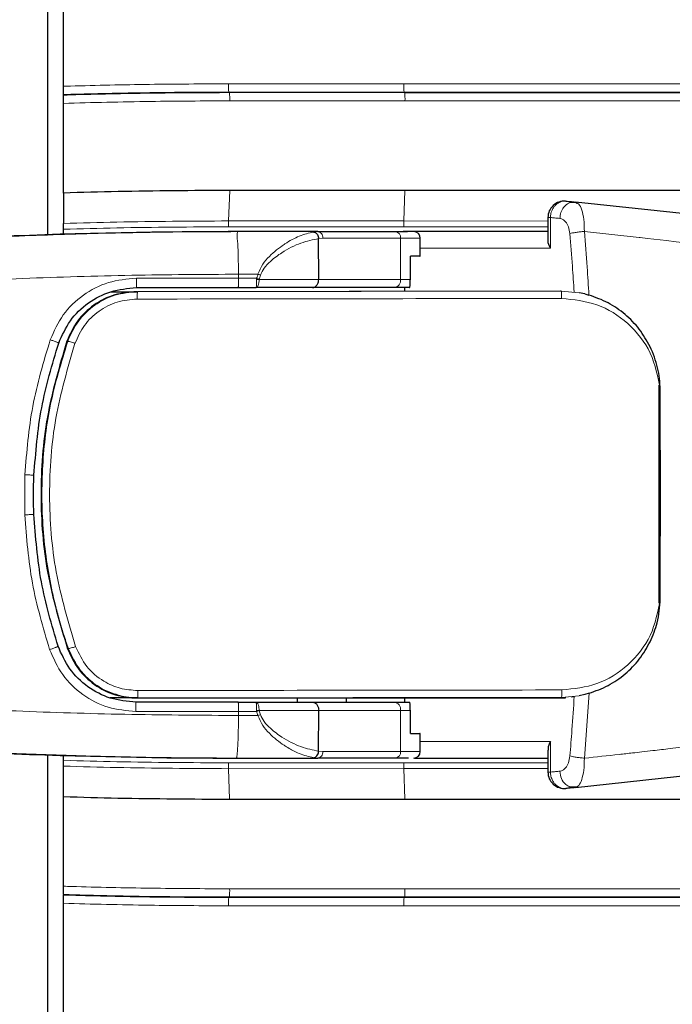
# Model space of a CAD drawing. Header units: millimetres. Extents: x 0 to 4205, y 0 to 2970.
# Tile 57 of 87: x 2074 to 2114, y 1866 to 1926. Entities that reach past the tile are written whole.
import ezdxf

# ---------------------------------------------------------------- set-up
doc = ezdxf.new("R2010")
doc.units = ezdxf.units.MM
doc.header["$LTSCALE"] = 5
doc.styles.add('SLDTEXTSTYLE0', font='TXT', dxfattribs={"width": 0.605})
doc.dimstyles.new('SLDDIMSTYLE0', dxfattribs={"dimtxt": 12.841593, "dimasz": 16.5, "dimexe": 0, "dimexo": 0.0625, "dimgap": 3.210398, "dimtad": 1, "dimdec": 0, "dimrnd": 1e-09, "dimzin": 12, "dimdsep": 46, "dimtxsty": 'SLDTEXTSTYLE0', "dimsah": 1, "dimcen": 0.09, "dimadec": 0, "dimazin": 3, "dimtfac": 1, "dimtdec": 1, "dimtofl": 0, "dimtmove": 0, "dimatfit": 3, "dimfxl": 0, "dimfrac": 2, "dimtolj": 1, "dimtzin": 12, "dimarcsym": 0})

# ---------------------------------------------------------------- blocks, each defined once
blk = doc.blocks.new('_D_7')
at = {"color": 7, "linetype": 'Continuous', "lineweight": 0}
for p, q in [((2163.821, 2742.16), (2159.412, 2742.16)), ((2159.412, 2742.16), (2159.412, 2722.438)), ((2198.119, 2742.16), (2202.529, 2742.16)), ((2202.529, 2742.16), (2202.529, 2722.438)), ((1950.031, 2550.636), (1950.031, 2724.499)), ((2399.561, 1699.776), (2399.561, 2724.499)), ((2159.412, 2722.438), (2163.821, 2722.438)), ((2202.529, 2722.438), (2198.119, 2722.438)), ((1950.031, 2719.499), (2399.561, 2719.499))]:
    blk.add_line(p, q, dxfattribs=at)
at = {"color": 7, "linetype": 'Continuous', "lineweight": 18}
for points in [[(1950.031, 2719.499), (1966.531, 2716.999), (1966.531, 2721.999)], [(2399.561, 2719.499), (2383.061, 2721.999), (2383.061, 2716.999)]]:
    blk.add_solid(points, dxfattribs=at)
at = {"color": 7, "linetype": 'Continuous', "lineweight": 18, "char_height": 13.2292, "attachment_point": 1, "style": 'SLDTEXTSTYLE0'}
for s, insert in [('450', (2166.271, 2762.153)), ('17,7', (2163.821, 2739.492))]:
    blk.add_mtext(s, dxfattribs=dict(at, insert=insert))

msp = doc.modelspace()

# ---------------------------------------------------------------- linework, layer by layer
at = {"color": 7, "linetype": 'Continuous', "lineweight": 25}
for p, q in [((2076.089, 2390.854), (2076.089, 1912.482)), ((2077.056, 1921.505), (2077.056, 2381.836)), ((2077.056, 1920.967), (2077.056, 1921.005)), ((2077.056, 1915.017), (2077.056, 1920.467)), ((2077.056, 1915.017), (2077.056, 1913.164)), ((2097.818, 1915.169), (2087.164, 1915.173)), ((2115.199, 1915.168), (2097.818, 1915.169)), ((2108.283, 1914.431), (2107.825, 1914.418)), ((2108.174, 1914.47), (2108.279, 1914.403)), ((2115.437, 1913.68), (2108.174, 1914.47)), ((2106.507, 1913.525), (2106.507, 1912.187)), ((2077.056, 1912.513), (2077.056, 1912.811)), ((2087.597, 1912.668), (2087.068, 1912.668)), ((2092.514, 1912.668), (2097.235, 1912.668)), ((2097.235, 1912.668), (2097.981, 1912.668)), ((2106.507, 1912.67), (2097.716, 1912.67)), ((2092.574, 1909.768), (2092.573, 1912.248)), ((2098.75, 1911.168), (2098.75, 1912.268)), ((2098.145, 1909.768), (2098.145, 1911.168)), ((2079.948, 1909.02), (2081.515, 1909.02)), ((2081.515, 1909.02), (2081.564, 1909.02)), ((2107.265, 1909.057), (2081.564, 1909.02)), ((2081.571, 1909.02), (2081.564, 1909.02)), ((2087.683, 1909.268), (2088.765, 1909.268)), ((2092.194, 1909.268), (2088.765, 1909.268)), ((2097.155, 1909.268), (2092.194, 1909.268)), ((2098.098, 1909.268), (2097.155, 1909.268)), ((2097.786, 1909.268), (2097.786, 1909.044)), ((2107.312, 1909.057), (2107.265, 1909.057)), ((2108.743, 1908.885), (2108.399, 1908.958)), ((2108.743, 1908.884), (2109.003, 1908.813)), ((2113.26, 1890.084), (2113.26, 1903.329)), ((2081.55, 1884.32), (2079.9, 1884.32)), ((2081.599, 1884.32), (2081.55, 1884.32)), ((2081.606, 1884.32), (2081.599, 1884.32)), ((2081.608, 1884.32), (2107.577, 1884.32)), ((2091.257, 1884.32), (2091.257, 1884.068)), ((2094.257, 1884.068), (2094.257, 1884.32)), ((2097.786, 1884.32), (2097.786, 1884.068)), ((2107.577, 1884.32), (2107.577, 1884.365)), ((2107.925, 1884.388), (2108.054, 1884.417)), ((2108.746, 1884.53), (2108.403, 1884.456)), ((2109.008, 1884.602), (2108.746, 1884.531)), ((2087.683, 1884.068), (2088.765, 1884.068)), ((2088.765, 1884.068), (2092.194, 1884.068)), ((2092.194, 1884.068), (2097.155, 1884.068)), ((2097.155, 1884.068), (2098.098, 1884.068)), ((2092.573, 1881.088), (2092.574, 1883.568)), ((2098.145, 1882.168), (2098.145, 1883.568)), ((2098.75, 1881.068), (2098.75, 1882.168)), ((2076.089, 1880.854), (2076.089, 1716.646)), ((2077.056, 1880.53), (2077.056, 1880.823)), ((2106.507, 1881.154), (2106.507, 1879.816)), ((2077.056, 1878.324), (2077.056, 1880.177)), ((2087.068, 1880.668), (2087.597, 1880.668)), ((2090.757, 1880.668), (2090.758, 1880.668)), ((2090.758, 1880.668), (2092.514, 1880.668)), ((2097.235, 1880.668), (2092.514, 1880.668)), ((2098.395, 1880.67), (2106.507, 1880.67)), ((2108.174, 1878.871), (2115.437, 1879.661)), ((2107.825, 1878.923), (2108.283, 1878.91)), ((2077.056, 1872.874), (2077.056, 1878.324)), ((2087.162, 1878.168), (2097.817, 1878.17)), ((2097.817, 1878.17), (2115.197, 1878.17)), ((2077.056, 1872.374), (2077.056, 1872.337)), ((2077.056, 1716.646), (2077.056, 1871.836))]:
    msp.add_line(p, q, dxfattribs=at)
at = {"color": 8, "linetype": 'Continuous', "lineweight": 18}
for p, q in [((2087.095, 1921.656), (2097.75, 1921.652)), ((2097.75, 1921.652), (2115.526, 1921.651)), ((2087.148, 1921.12), (2087.112, 1921.156)), ((2097.767, 1921.152), (2087.112, 1921.156)), ((2087.148, 1921.12), (2097.803, 1921.116)), ((2097.803, 1921.116), (2097.767, 1921.152)), ((2115.512, 1921.151), (2097.767, 1921.152)), ((2097.803, 1921.116), (2115.546, 1921.115)), ((2097.82, 1920.617), (2087.165, 1920.62)), ((2115.532, 1920.615), (2097.82, 1920.617)), ((2087.164, 1915.173), (2087.099, 1913.319)), ((2097.818, 1915.169), (2097.753, 1913.316)), ((2087.099, 1913.319), (2097.753, 1913.316)), ((2097.753, 1913.316), (2106.507, 1913.315)), ((2106.659, 1913.525), (2106.507, 1913.525)), ((2106.659, 1913.525), (2106.659, 1911.67)), ((2097.748, 1912.962), (2087.094, 1912.966)), ((2092.271, 1912.645), (2092.514, 1912.668)), ((2106.507, 1912.962), (2097.748, 1912.962)), ((2092.834, 1912.268), (2092.573, 1912.248)), ((2092.834, 1912.268), (2097.555, 1912.268)), ((2097.555, 1909.768), (2097.555, 1912.268)), ((2097.555, 1912.268), (2098.75, 1912.268)), ((2106.659, 1911.67), (2098.75, 1911.67)), ((2088.885, 1910.081), (2087.7, 1910.081)), ((2081.497, 1909.835), (2087.702, 1909.835)), ((2087.702, 1909.835), (2088.804, 1909.835)), ((2092.574, 1909.768), (2088.951, 1909.768)), ((2097.555, 1909.768), (2092.574, 1909.768)), ((2097.555, 1909.768), (2098.145, 1909.768)), ((2108.399, 1908.958), (2107.312, 1909.057)), ((2077.266, 1906.005), (2077.321, 1906.005)), ((2074.715, 1895.453), (2074.719, 1897.889)), ((2091.258, 1884.068), (2091.258, 1884.32)), ((2107.325, 1884.357), (2108.403, 1884.456)), ((2109.008, 1884.602), (2108.726, 1880.66)), ((2087.702, 1883.5), (2081.467, 1883.5)), ((2087.7, 1883.254), (2088.885, 1883.254)), ((2088.804, 1883.5), (2087.702, 1883.5)), ((2088.951, 1883.568), (2092.574, 1883.568)), ((2092.574, 1883.568), (2097.555, 1883.568)), ((2097.555, 1881.068), (2097.555, 1883.568)), ((2098.145, 1883.568), (2097.555, 1883.568)), ((2098.75, 1881.67), (2106.659, 1881.67)), ((2106.659, 1881.67), (2106.659, 1879.816)), ((2092.573, 1881.088), (2092.834, 1881.068)), ((2097.555, 1881.068), (2092.834, 1881.068)), ((2098.75, 1881.068), (2097.555, 1881.068)), ((2087.092, 1880.375), (2097.747, 1880.378)), ((2097.747, 1880.378), (2106.507, 1880.378)), ((2097.752, 1880.024), (2087.097, 1880.021)), ((2087.162, 1878.168), (2087.097, 1880.021)), ((2097.817, 1878.17), (2097.752, 1880.024)), ((2106.507, 1880.024), (2097.752, 1880.024)), ((2106.507, 1879.816), (2106.659, 1879.816)), ((2087.163, 1872.721), (2097.818, 1872.723)), ((2097.818, 1872.723), (2115.531, 1872.723)), ((2087.146, 1872.221), (2087.11, 1872.185)), ((2087.11, 1872.185), (2097.765, 1872.187)), ((2097.801, 1872.223), (2087.146, 1872.221)), ((2097.801, 1872.223), (2097.765, 1872.187)), ((2097.765, 1872.187), (2115.51, 1872.187)), ((2115.544, 1872.223), (2097.801, 1872.223)), ((2097.748, 1871.688), (2087.093, 1871.685)), ((2115.524, 1871.688), (2097.748, 1871.688))]:
    msp.add_line(p, q, dxfattribs=at)
at = {"color": 7, "linetype": 'Continuous', "lineweight": 25, "flags": 128}
for points in [[(2092.514, 1912.668), (2089.758, 1912.668), (2087.586, 1912.668)], [(2087.586, 1880.668), (2090.349, 1880.668), (2092.514, 1880.668)]]:
    msp.add_lwpolyline(points, dxfattribs=at)
at = {"color": 8, "linetype": 'Continuous', "lineweight": 18, "flags": 128}
for points in [[(2115.366, 1911.938), (2114.861, 1911.995), (2114.308, 1912.057), (2113.706, 1912.126), (2112.552, 1912.26), (2112.112, 1912.31), (2112.059, 1912.316), (2112.05, 1912.318), (2112.048, 1912.318), (2112.048, 1912.318), (2112.048, 1912.318), (2112.048, 1912.318), (2112.048, 1912.318), (2112.048, 1912.318), (2112.048, 1912.318), (2112.047, 1912.318), (2108.726, 1912.68)], [(2087.702, 1909.835), (2087.701, 1909.866), (2087.701, 1909.897), (2087.701, 1909.928), (2087.701, 1909.958), (2087.701, 1909.989), (2087.701, 1910.02), (2087.701, 1910.05), (2087.7, 1910.081)], [(2077.363, 1887.317), (2077.332, 1887.317), (2077.308, 1887.317)], [(2087.7, 1883.254), (2087.701, 1883.285), (2087.701, 1883.316), (2087.701, 1883.347), (2087.701, 1883.377), (2087.701, 1883.408), (2087.701, 1883.439), (2087.701, 1883.47), (2087.702, 1883.5)]]:
    msp.add_lwpolyline(points, dxfattribs=at)
at = {"color": 8, "linetype": 'Continuous', "lineweight": 18}
for centre, radius, start, end in [((2090.986, 1921.536), 3.892, 178.24329, 185.60813), ((2101.64, 1921.532), 3.892, 178.22953, 185.59452), ((2083.248, 1920.739), 3.919, 358.25469, 5.56935), ((2093.956, 1920.737), 3.866, 358.21797, 5.63382), ((2097.832, 1912.986), 10.739, 178.22407, 180.11074), ((2108.487, 1912.98), 10.739, 178.21022, 180.09688), ((2097.19, 1912.304), 0.367, 354.38582, 82.982), ((2097.099, 1909.723), 0.459, 277.018, 5.61418), ((2097.099, 1883.613), 0.459, 354.38582, 82.982), ((2097.19, 1881.032), 0.367, 277.018, 5.61418), ((2097.831, 1880.353), 10.739, 179.88486, 181.77154), ((2108.486, 1880.359), 10.739, 179.89876, 181.78542), ((2083.272, 1872.601), 3.892, 354.40115, 1.76609), ((2093.927, 1872.604), 3.892, 354.38735, 1.75214), ((2090.984, 1871.804), 3.892, 174.38752, 181.7523), ((2101.638, 1871.808), 3.892, 174.40115, 181.76609)]:
    msp.add_arc(centre, radius, start, end, dxfattribs=at)
at = {"color": 7, "linetype": 'Continuous', "lineweight": 25}
for centre, radius, start, end in [((2107.507, 1913.525), 1, 85.54639, 180), ((2087.068, 1589.061), 323.607, 90.00001, 95.26161), ((2098.35, 1912.268), 0.4, 360, 90), ((2087.068, 2204.275), 323.607, 264.73839, 269.99999), ((2098.35, 1881.068), 0.4, 270, 0), ((2107.507, 1879.816), 1, 180, 275.17558)]:
    msp.add_arc(centre, radius, start, end, dxfattribs=at)
at = {"color": 8, "linetype": 'Continuous', "lineweight": 18}
for points, knots in [([(2077.056, 1921.505), (2077.198, 1921.509), (2078.941, 1921.561), (2082.288, 1921.636), (2085.493, 1921.649), (2087.095, 1921.656)], [0, 0, 0, 0, 0.042456, 0.521228, 1, 1, 1, 1]), ([(2087.112, 1921.156), (2085.512, 1921.15), (2083.036, 1921.14), (2079.836, 1921.079), (2078.084, 1921.035), (2077.208, 1921.009), (2077.056, 1921.005)], [0, 0, 0, 0, 0.477254, 0.7386187, 0.954511, 1, 1, 1, 1]), ([(2077.056, 1920.967), (2077.21, 1920.972), (2078.969, 1921.024), (2082.333, 1921.1), (2085.543, 1921.113), (2087.148, 1921.12)], [0, 0, 0, 0, 0.0460458, 0.5230229, 1, 1, 1, 1]), ([(2087.165, 1920.62), (2085.562, 1920.614), (2082.192, 1920.602), (2078.823, 1920.514), (2077.056, 1920.467)], [0, 0, 0, 0, 0.475464, 1, 1, 1, 1]), ([(2107.597, 1914.521), (2107.539, 1914.522), (2107.422, 1914.524), (2107.26, 1914.478), (2107.099, 1914.395), (2106.958, 1914.278), (2106.829, 1914.115), (2106.742, 1913.946), (2106.677, 1913.743), (2106.665, 1913.606), (2106.659, 1913.525)], [0, 0, 0, 0, 0.1250116, 0.250009, 0.3513447, 0.5000077, 0.6100564, 0.7500349, 0.8523462, 1, 1, 1, 1]), ([(2108.174, 1914.47), (2108.042, 1914.462), (2107.778, 1914.445), (2107.466, 1914.179), (2107.274, 1913.838), (2107.246, 1913.596), (2107.232, 1913.474)], [0, 0, 0, 0, 0.2795564, 0.5591574, 0.7795878, 1, 1, 1, 1]), ([(2108.279, 1914.403), (2108.315, 1914.386), (2108.423, 1914.334), (2108.571, 1913.997), (2108.703, 1913.43), (2108.718, 1912.934), (2108.726, 1912.68)], [0, 0, 0, 0, 0.137708, 0.415679, 0.70218, 1, 1, 1, 1]), ([(2077.056, 1913.164), (2078.136, 1913.195), (2081.483, 1913.29), (2084.832, 1913.307), (2087.099, 1913.319)], [0, 0, 0, 0, 0.322906, 1, 1, 1, 1]), ([(2107.232, 1913.474), (2107.124, 1913.484), (2106.933, 1913.501), (2106.742, 1913.518), (2106.659, 1913.525)], [0, 0, 0, 0, 0.564876, 1, 1, 1, 1]), ([(2107.843, 1912.547), (2107.82, 1912.69), (2107.773, 1912.978), (2107.602, 1913.262), (2107.418, 1913.431), (2107.294, 1913.46), (2107.232, 1913.474)], [0, 0, 0, 0, 0.278026, 0.55827, 0.779403, 1, 1, 1, 1]), ([(2087.586, 1912.668), (2086.643, 1912.665), (2084.774, 1912.661), (2081.971, 1912.623), (2079.195, 1912.563), (2076.427, 1912.479), (2073.69, 1912.374), (2070.949, 1912.245), (2067.028, 1912.029), (2061.961, 1911.679), (2055.822, 1911.147), (2051.801, 1910.706), (2049.776, 1910.484)], [0, 0, 0, 0, 0.072813, 0.144259, 0.216221, 0.286935, 0.358007, 0.428261, 0.500614, 0.665989, 0.83185, 1, 1, 1, 1]), ([(2087.094, 1912.966), (2084.829, 1912.954), (2081.482, 1912.937), (2078.137, 1912.842), (2077.056, 1912.811)], [0, 0, 0, 0, 0.676703, 1, 1, 1, 1]), ([(2087.7, 1910.081), (2087.696, 1910.419), (2087.687, 1911.118), (2087.67, 1911.973), (2087.584, 1912.533), (2087.669, 1912.666), (2087.57, 1912.668), (2087.575, 1912.668), (2087.575, 1912.668), (2087.576, 1912.668), (2087.58, 1912.668), (2087.583, 1912.668), (2087.586, 1912.668)], [0, 0, 0, 0, 0.241205, 0.49881, 0.74829, 0.989973, 0.997358, 0.997421, 0.997491, 0.997665, 0.998183, 1, 1, 1, 1]), ([(2088.885, 1910.081), (2088.972, 1910.29), (2089.145, 1910.702), (2089.708, 1911.326), (2090.182, 1911.704), (2090.796, 1912.103), (2091.416, 1912.446), (2091.981, 1912.578), (2092.271, 1912.645)], [0, 0, 0, 0, 0.130336, 0.257188, 0.505963, 0.518585, 0.752892, 1, 1, 1, 1]), ([(2107.843, 1912.547), (2107.895, 1912.561), (2107.998, 1912.587), (2108.216, 1912.625), (2108.463, 1912.658), (2108.638, 1912.673), (2108.726, 1912.68)], [0, 0, 0, 0, 0.249997, 0.5, 0.750003, 1, 1, 1, 1]), ([(2107.843, 1912.547), (2107.896, 1911.886), (2107.99, 1910.707), (2108.068, 1909.524), (2108.102, 1909.003)], [0, 0, 0, 0, 0.560142, 1, 1, 1, 1]), ([(2108.726, 1912.68), (2108.783, 1911.959), (2108.884, 1910.673), (2108.967, 1909.381), (2109.003, 1908.813)], [0, 0, 0, 0, 0.5603075, 1, 1, 1, 1]), ([(2089.037, 1910.026), (2089.105, 1910.17), (2089.257, 1910.492), (2089.716, 1910.955), (2090.468, 1911.508), (2091.491, 1912.03), (2092.215, 1912.176), (2092.573, 1912.248)], [0, 0, 0, 0, 0.0958205, 0.2139232, 0.404021, 0.7058725, 1, 1, 1, 1]), ([(2087.7, 1910.081), (2085.538, 1910.068), (2081.169, 1910.042), (2074.579, 1909.841), (2068.037, 1909.528), (2061.67, 1909.097), (2055.495, 1908.568), (2051.488, 1908.127), (2049.493, 1907.907)], [0, 0, 0, 0, 0.165197, 0.333841, 0.502864, 0.670375, 0.835862, 1, 1, 1, 1]), ([(2088.804, 1909.835), (2088.819, 1909.881), (2088.846, 1909.963), (2088.873, 1910.045), (2088.885, 1910.081)], [0, 0, 0, 0, 0.56, 1, 1, 1, 1]), ([(2089.037, 1910.026), (2089.022, 1909.98), (2088.994, 1909.899), (2088.966, 1909.817), (2088.954, 1909.781)], [0, 0, 0, 0, 0.56, 1, 1, 1, 1]), ([(2076.259, 1906.095), (2076.492, 1906.619), (2076.958, 1907.667), (2078.225, 1908.866), (2079.772, 1909.68), (2080.921, 1909.784), (2081.497, 1909.835)], [0, 0, 0, 0, 0.249434, 0.499076, 0.749008, 1, 1, 1, 1]), ([(2081.497, 1909.835), (2081.497, 1909.755), (2081.497, 1909.594), (2081.497, 1909.403), (2081.497, 1909.289), (2081.497, 1909.275), (2081.497, 1909.268)], [0, 0, 0, 0, 0.2795239, 0.5591004, 0.7795606, 1, 1, 1, 1]), ([(2088.765, 1909.268), (2088.768, 1909.271), (2088.774, 1909.276), (2088.781, 1909.318), (2088.788, 1909.377), (2088.795, 1909.471), (2088.8, 1909.603), (2088.801, 1909.716), (2088.802, 1909.768)], [0, 0, 0, 0, 0.154759, 0.301081, 0.438959, 0.568389, 0.80092, 1, 1, 1, 1]), ([(2088.765, 1909.268), (2088.78, 1909.271), (2088.808, 1909.276), (2088.854, 1909.322), (2088.892, 1909.394), (2088.921, 1909.49), (2088.945, 1909.606), (2088.949, 1909.704), (2088.951, 1909.768)], [0, 0, 0, 0, 0.1531505, 0.2872626, 0.497541, 0.6287436, 0.7564053, 1, 1, 1, 1]), ([(2088.802, 1909.768), (2088.802, 1909.781), (2088.802, 1909.803), (2088.803, 1909.826), (2088.804, 1909.835)], [0, 0, 0, 0, 0.559237, 1, 1, 1, 1]), ([(2088.802, 1909.768), (2088.831, 1909.768), (2088.882, 1909.768), (2088.93, 1909.768), (2088.951, 1909.768)], [0, 0, 0, 0, 0.559827, 1, 1, 1, 1]), ([(2088.804, 1909.835), (2088.833, 1909.826), (2088.885, 1909.808), (2088.933, 1909.79), (2088.954, 1909.781)], [0, 0, 0, 0, 0.559798, 1, 1, 1, 1]), ([(2088.951, 1909.768), (2088.952, 1909.77), (2088.952, 1909.775), (2088.953, 1909.779), (2088.954, 1909.781)], [0, 0, 0, 0, 0.559, 1, 1, 1, 1]), ([(2081.571, 1909.02), (2081.099, 1908.978), (2080.172, 1908.894), (2078.931, 1908.242), (2077.903, 1907.287), (2077.518, 1906.44), (2077.321, 1906.005)], [0, 0, 0, 0, 0.254778, 0.499987, 0.743747, 1, 1, 1, 1]), ([(2081.541, 1908.57), (2081.542, 1908.631), (2081.544, 1908.751), (2081.551, 1908.899), (2081.56, 1909.001), (2081.567, 1909.014), (2081.571, 1909.02)], [0, 0, 0, 0, 0.249989, 0.500001, 0.750013, 1, 1, 1, 1]), ([(2107.312, 1909.057), (2104.911, 1909.054), (2100.109, 1909.047), (2091.518, 1909.035), (2085.344, 1909.026), (2081.571, 1909.02)], [0, 0, 0, 0, 0.280002, 0.559891, 1, 1, 1, 1]), ([(2107.342, 1908.607), (2107.341, 1908.667), (2107.34, 1908.788), (2107.333, 1908.935), (2107.324, 1909.037), (2107.316, 1909.051), (2107.312, 1909.057)], [0, 0, 0, 0, 0.249988, 0.5, 0.750012, 1, 1, 1, 1]), ([(2081.541, 1908.57), (2081.129, 1908.534), (2080.305, 1908.46), (2079.189, 1907.877), (2078.272, 1907.013), (2077.931, 1906.257), (2077.761, 1905.879)], [0, 0, 0, 0, 0.249766, 0.499644, 0.749725, 1, 1, 1, 1]), ([(2107.342, 1908.607), (2103.049, 1908.601), (2094.444, 1908.589), (2085.849, 1908.576), (2081.541, 1908.57)], [0, 0, 0, 0, 0.498921, 1, 1, 1, 1]), ([(2113.335, 1903.057), (2113.189, 1903.824), (2112.902, 1905.338), (2111.456, 1907.16), (2109.538, 1908.381), (2108.071, 1908.532), (2107.342, 1908.607)], [0, 0, 0, 0, 0.258802, 0.510445, 0.756427, 1, 1, 1, 1]), ([(2074.719, 1897.889), (2074.829, 1899.285), (2075.051, 1902.078), (2075.856, 1904.756), (2076.259, 1906.095)], [0, 0, 0, 0, 0.499965, 1, 1, 1, 1]), ([(2077.321, 1906.005), (2076.936, 1904.736), (2076.189, 1902.27), (2075.804, 1899.064), (2075.732, 1896.535), (2075.81, 1894.613), (2075.982, 1893.03), (2076.181, 1891.789), (2076.357, 1890.884), (2076.562, 1889.984), (2076.798, 1889.088), (2077.062, 1888.197), (2077.262, 1887.61), (2077.363, 1887.317)], [0, 0, 0, 0, 0.2086776, 0.405698, 0.5060783, 0.6070003, 0.7084718, 0.7566876, 0.8050514, 0.8535638, 0.9022255, 0.9510374, 1, 1, 1, 1]), ([(2077.761, 1905.879), (2077.32, 1904.376), (2076.438, 1901.369), (2076.107, 1896.659), (2076.459, 1891.95), (2077.355, 1888.947), (2077.802, 1887.445)], [0, 0, 0, 0, 0.24994, 0.500004, 0.749955, 1, 1, 1, 1]), ([(2076.259, 1906.095), (2076.293, 1906.083), (2076.36, 1906.061), (2076.459, 1906.025), (2076.551, 1905.991), (2076.631, 1905.96), (2076.696, 1905.932), (2076.742, 1905.909), (2076.77, 1905.893), (2076.77, 1905.887), (2076.771, 1905.885)], [0, 0, 0, 0, 0.1249971, 0.2499782, 0.3749827, 0.5, 0.6250173, 0.7500218, 0.8750029, 1, 1, 1, 1]), ([(2077.321, 1906.005), (2077.332, 1906.005), (2077.354, 1906.005), (2077.47, 1905.973), (2077.611, 1905.929), (2077.711, 1905.896), (2077.761, 1905.879)], [0, 0, 0, 0, 0.279661, 0.55935, 0.77968, 1, 1, 1, 1]), ([(2074.719, 1897.889), (2074.754, 1897.888), (2074.825, 1897.885), (2074.93, 1897.88), (2075.027, 1897.876), (2075.113, 1897.871), (2075.183, 1897.868), (2075.234, 1897.865), (2075.266, 1897.863), (2075.268, 1897.862), (2075.269, 1897.862)], [0, 0, 0, 0, 0.124997, 0.249978, 0.374983, 0.5, 0.625017, 0.750022, 0.875003, 1, 1, 1, 1]), ([(2074.715, 1895.453), (2074.75, 1895.455), (2074.821, 1895.457), (2074.926, 1895.462), (2075.023, 1895.466), (2075.109, 1895.47), (2075.179, 1895.473), (2075.23, 1895.476), (2075.262, 1895.478), (2075.264, 1895.479), (2075.265, 1895.479)], [0, 0, 0, 0, 0.124997, 0.249978, 0.374983, 0.5, 0.625017, 0.750022, 0.875003, 1, 1, 1, 1]), ([(2076.222, 1887.262), (2075.824, 1888.601), (2075.031, 1891.276), (2074.82, 1894.062), (2074.715, 1895.453)], [0, 0, 0, 0, 0.500897, 1, 1, 1, 1]), ([(2107.358, 1884.807), (2108.084, 1884.884), (2109.546, 1885.038), (2111.458, 1886.257), (2112.902, 1888.077), (2113.189, 1889.589), (2113.335, 1890.357)], [0, 0, 0, 0, 0.242987, 0.489082, 0.740581, 1, 1, 1, 1]), ([(2076.222, 1887.262), (2076.255, 1887.273), (2076.323, 1887.295), (2076.422, 1887.33), (2076.514, 1887.364), (2076.594, 1887.396), (2076.659, 1887.423), (2076.705, 1887.445), (2076.733, 1887.462), (2076.734, 1887.467), (2076.734, 1887.47)], [0, 0, 0, 0, 0.124997, 0.249978, 0.374983, 0.5, 0.625017, 0.750022, 0.875003, 1, 1, 1, 1]), ([(2077.802, 1887.445), (2077.739, 1887.423), (2077.612, 1887.38), (2077.471, 1887.338), (2077.384, 1887.315), (2077.37, 1887.316), (2077.363, 1887.317)], [0, 0, 0, 0, 0.279659, 0.559346, 0.779679, 1, 1, 1, 1]), ([(2077.363, 1887.317), (2077.577, 1886.855), (2077.932, 1886.091), (2078.782, 1885.274), (2079.588, 1884.746), (2080.188, 1884.564), (2080.468, 1884.479)], [0, 0, 0, 0, 0.345942, 0.571713, 0.799843, 1, 1, 1, 1]), ([(2077.802, 1887.445), (2077.999, 1887.024), (2078.392, 1886.183), (2079.404, 1885.343), (2080.494, 1884.855), (2081.216, 1884.799), (2081.576, 1884.771)], [0, 0, 0, 0, 0.281274, 0.560812, 0.780545, 1, 1, 1, 1]), ([(2081.467, 1883.5), (2080.892, 1883.552), (2079.742, 1883.655), (2078.192, 1884.471), (2076.92, 1885.676), (2076.455, 1886.733), (2076.222, 1887.262)], [0, 0, 0, 0, 0.249753, 0.499554, 0.749341, 1, 1, 1, 1]), ([(2049.493, 1885.428), (2051.488, 1885.209), (2055.495, 1884.768), (2061.671, 1884.239), (2068.038, 1883.807), (2074.579, 1883.494), (2081.169, 1883.294), (2085.538, 1883.268), (2087.7, 1883.254)], [0, 0, 0, 0, 0.164136, 0.329629, 0.497144, 0.666166, 0.834803, 1, 1, 1, 1]), ([(2081.576, 1884.771), (2085.88, 1884.777), (2094.47, 1884.789), (2103.068, 1884.801), (2107.358, 1884.807)], [0, 0, 0, 0, 0.501072, 1, 1, 1, 1]), ([(2081.576, 1884.771), (2081.577, 1884.71), (2081.579, 1884.589), (2081.586, 1884.442), (2081.595, 1884.34), (2081.603, 1884.327), (2081.606, 1884.32)], [0, 0, 0, 0, 0.249988, 0.5, 0.750012, 1, 1, 1, 1]), ([(2107.358, 1884.807), (2107.357, 1884.749), (2107.356, 1884.628), (2107.348, 1884.478), (2107.338, 1884.376), (2107.329, 1884.363), (2107.325, 1884.357)], [0, 0, 0, 0, 0.241352, 0.500006, 0.758659, 1, 1, 1, 1]), ([(2108.107, 1884.412), (2108.062, 1883.735), (2107.983, 1882.527), (2107.886, 1881.324), (2107.843, 1880.794)], [0, 0, 0, 0, 0.5598508, 1, 1, 1, 1]), ([(2081.467, 1883.5), (2081.467, 1883.581), (2081.467, 1883.742), (2081.467, 1883.932), (2081.467, 1884.047), (2081.467, 1884.061), (2081.467, 1884.068)], [0, 0, 0, 0, 0.279525, 0.559101, 0.779561, 1, 1, 1, 1]), ([(2088.802, 1883.568), (2088.801, 1883.62), (2088.8, 1883.733), (2088.795, 1883.865), (2088.788, 1883.958), (2088.781, 1884.017), (2088.774, 1884.059), (2088.768, 1884.065), (2088.765, 1884.068)], [0, 0, 0, 0, 0.199048, 0.431568, 0.561001, 0.698887, 0.845222, 1, 1, 1, 1]), ([(2088.765, 1884.068), (2088.78, 1884.065), (2088.809, 1884.06), (2088.85, 1884.018), (2088.884, 1883.959), (2088.918, 1883.866), (2088.946, 1883.734), (2088.95, 1883.62), (2088.951, 1883.568)], [0, 0, 0, 0, 0.154137, 0.300015, 0.437628, 0.566972, 0.799858, 1, 1, 1, 1]), ([(2087.586, 1880.668), (2087.583, 1880.668), (2087.58, 1880.668), (2087.576, 1880.668), (2087.575, 1880.668), (2087.575, 1880.668), (2087.575, 1880.668), (2087.575, 1880.668), (2087.575, 1880.668), (2087.575, 1880.668), (2087.575, 1880.668), (2087.575, 1880.668), (2087.575, 1880.668), (2087.576, 1880.668), (2087.576, 1880.668), (2087.578, 1880.669), (2087.581, 1880.671), (2087.588, 1880.682), (2087.601, 1880.725), (2087.627, 1880.891), (2087.66, 1881.363), (2087.69, 1882.217), (2087.697, 1882.917), (2087.7, 1883.254)], [0, 0, 0, 0, 0.001782, 0.002303, 0.002482, 0.002554, 0.002619, 0.002679, 0.002734, 0.002795, 0.002917, 0.003162, 0.004141, 0.006098, 0.010012, 0.01811, 0.033612, 0.065397, 0.128692, 0.252475, 0.501701, 0.759055, 1, 1, 1, 1]), ([(2088.804, 1883.5), (2088.803, 1883.513), (2088.802, 1883.535), (2088.802, 1883.558), (2088.802, 1883.568)], [0, 0, 0, 0, 0.560685, 1, 1, 1, 1]), ([(2088.802, 1883.568), (2088.831, 1883.568), (2088.882, 1883.568), (2088.93, 1883.568), (2088.951, 1883.568)], [0, 0, 0, 0, 0.559818, 1, 1, 1, 1]), ([(2088.954, 1883.554), (2088.927, 1883.544), (2088.879, 1883.525), (2088.827, 1883.508), (2088.804, 1883.5)], [0, 0, 0, 0, 0.559798, 1, 1, 1, 1]), ([(2088.885, 1883.254), (2088.87, 1883.3), (2088.843, 1883.382), (2088.816, 1883.464), (2088.804, 1883.5)], [0, 0, 0, 0, 0.559998, 1, 1, 1, 1]), ([(2092.271, 1880.69), (2091.982, 1880.757), (2091.546, 1880.857), (2090.979, 1881.136), (2090.688, 1881.305), (2090.536, 1881.402), (2090.181, 1881.632), (2089.708, 1882.01), (2089.145, 1882.634), (2088.972, 1883.046), (2088.885, 1883.254)], [0, 0, 0, 0, 0.247031, 0.371051, 0.457098, 0.481764, 0.494184, 0.742874, 0.869658, 1, 1, 1, 1]), ([(2088.954, 1883.554), (2088.953, 1883.557), (2088.952, 1883.561), (2088.952, 1883.566), (2088.951, 1883.568)], [0, 0, 0, 0, 0.5600459, 1, 1, 1, 1]), ([(2088.954, 1883.554), (2088.969, 1883.509), (2088.997, 1883.427), (2089.025, 1883.346), (2089.037, 1883.31)], [0, 0, 0, 0, 0.56, 1, 1, 1, 1]), ([(2092.573, 1881.088), (2092.215, 1881.16), (2091.491, 1881.306), (2090.468, 1881.828), (2089.716, 1882.381), (2089.257, 1882.844), (2089.105, 1883.166), (2089.037, 1883.31)], [0, 0, 0, 0, 0.294127, 0.59599, 0.786075, 0.904201, 1, 1, 1, 1]), ([(2049.776, 1882.852), (2051.279, 1882.685), (2054.281, 1882.351), (2058.85, 1881.923), (2063.487, 1881.548), (2067.429, 1881.286), (2070.612, 1881.109), (2073.006, 1880.993), (2075.407, 1880.894), (2077.81, 1880.813), (2080.248, 1880.748), (2082.684, 1880.702), (2085.142, 1880.673), (2086.77, 1880.67), (2087.586, 1880.668)], [0, 0, 0, 0, 0.1249031, 0.2496522, 0.3743716, 0.499405, 0.5628487, 0.6244703, 0.6862535, 0.7491959, 0.8103006, 0.8743226, 0.9370596, 1, 1, 1, 1]), ([(2108.726, 1880.66), (2109.432, 1880.735), (2110.409, 1880.837), (2111.569, 1880.968), (2112.253, 1881.047), (2113.01, 1881.134), (2114.062, 1881.256), (2114.887, 1881.349), (2115.366, 1881.403)], [0, 0, 0, 0, 0.318703, 0.441175, 0.524301, 0.627423, 0.783426, 1, 1, 1, 1]), ([(2107.843, 1880.794), (2107.82, 1880.649), (2107.772, 1880.361), (2107.601, 1880.077), (2107.417, 1879.91), (2107.293, 1879.881), (2107.232, 1879.866)], [0, 0, 0, 0, 0.280184, 0.559879, 0.780372, 1, 1, 1, 1]), ([(2107.843, 1880.794), (2107.895, 1880.78), (2107.998, 1880.753), (2108.216, 1880.716), (2108.463, 1880.683), (2108.638, 1880.668), (2108.726, 1880.66)], [0, 0, 0, 0, 0.249947, 0.499795, 0.749956, 1, 1, 1, 1]), ([(2077.056, 1880.53), (2078.137, 1880.5), (2081.481, 1880.404), (2084.828, 1880.387), (2087.092, 1880.375)], [0, 0, 0, 0, 0.3231999, 1, 1, 1, 1]), ([(2087.097, 1880.021), (2084.83, 1880.033), (2081.482, 1880.051), (2078.136, 1880.146), (2077.056, 1880.177)], [0, 0, 0, 0, 0.677193, 1, 1, 1, 1]), ([(2092.514, 1880.668), (2092.469, 1880.669), (2092.388, 1880.671), (2092.307, 1880.684), (2092.271, 1880.69)], [0, 0, 0, 0, 0.559988, 1, 1, 1, 1]), ([(2108.726, 1880.66), (2108.718, 1880.407), (2108.703, 1879.909), (2108.571, 1879.336), (2108.391, 1878.958), (2108.246, 1878.9), (2108.174, 1878.871)], [0, 0, 0, 0, 0.262996, 0.51503, 0.759142, 1, 1, 1, 1]), ([(2106.659, 1879.816), (2106.765, 1879.825), (2106.956, 1879.842), (2107.147, 1879.859), (2107.232, 1879.866)], [0, 0, 0, 0, 0.555124, 1, 1, 1, 1]), ([(2106.659, 1879.816), (2106.665, 1879.735), (2106.677, 1879.598), (2106.742, 1879.394), (2106.829, 1879.226), (2106.958, 1879.063), (2107.099, 1878.946), (2107.26, 1878.863), (2107.422, 1878.816), (2107.539, 1878.819), (2107.597, 1878.82)], [0, 0, 0, 0, 0.147675, 0.249965, 0.389974, 0.499992, 0.648689, 0.749991, 0.874988, 1, 1, 1, 1]), ([(2107.232, 1879.866), (2107.253, 1879.712), (2107.296, 1879.404), (2107.555, 1879.067), (2107.863, 1878.88), (2108.071, 1878.874), (2108.174, 1878.871)], [0, 0, 0, 0, 0.279556, 0.559157, 0.779588, 1, 1, 1, 1]), ([(2077.056, 1872.874), (2077.22, 1872.869), (2078.987, 1872.817), (2082.356, 1872.741), (2085.56, 1872.727), (2087.163, 1872.721)], [0, 0, 0, 0, 0.048879, 0.524445, 1, 1, 1, 1]), ([(2087.146, 1872.221), (2085.541, 1872.227), (2083.057, 1872.237), (2079.848, 1872.298), (2078.089, 1872.343), (2077.21, 1872.369), (2077.056, 1872.374)], [0, 0, 0, 0, 0.47707, 0.738526, 0.954142, 1, 1, 1, 1]), ([(2077.056, 1872.337), (2077.207, 1872.332), (2078.959, 1872.28), (2082.31, 1872.205), (2085.51, 1872.191), (2087.11, 1872.185)], [0, 0, 0, 0, 0.0453009, 0.5226505, 1, 1, 1, 1]), ([(2087.093, 1871.685), (2085.491, 1871.691), (2082.144, 1871.703), (2078.799, 1871.791), (2077.056, 1871.836)], [0, 0, 0, 0, 0.478869, 1, 1, 1, 1])]:
    msp.add_open_spline(points, degree=3, knots=knots, dxfattribs=at)
at = {"color": 7, "linetype": 'Continuous', "lineweight": 25}
for points, knots in [([(2077.056, 1921.005), (2077.056, 1921.012), (2077.056, 1921.027), (2077.056, 1921.119), (2077.056, 1921.25), (2077.056, 1921.387), (2077.056, 1921.474), (2077.056, 1921.505)], [0, 0, 0, 0, 0.21972, 0.439435, 0.659252, 0.879075, 1, 1, 1, 1]), ([(2077.056, 1920.467), (2077.056, 1920.523), (2077.056, 1920.636), (2077.056, 1920.786), (2077.056, 1920.899), (2077.056, 1920.956), (2077.056, 1920.964), (2077.056, 1920.967)], [0, 0, 0, 0, 0.219616, 0.439225, 0.658977, 0.878816, 1, 1, 1, 1]), ([(2087.164, 1915.173), (2084.902, 1915.161), (2081.532, 1915.144), (2078.163, 1915.048), (2077.056, 1915.017)], [0, 0, 0, 0, 0.671256, 1, 1, 1, 1]), ([(2107.597, 1914.521), (2107.705, 1914.511), (2107.897, 1914.495), (2108.089, 1914.478), (2108.174, 1914.47)], [0, 0, 0, 0, 0.559891, 1, 1, 1, 1]), ([(2077.056, 1912.811), (2077.056, 1912.876), (2077.056, 1912.998), (2077.056, 1913.111), (2077.056, 1913.158), (2077.056, 1913.164)], [0, 0, 0, 0, 0.49934, 0.928956, 1, 1, 1, 1]), ([(2092.271, 1912.645), (2092.294, 1912.641), (2092.337, 1912.633), (2092.416, 1912.589), (2092.496, 1912.506), (2092.557, 1912.38), (2092.568, 1912.29), (2092.573, 1912.248)], [0, 0, 0, 0, 0.146822, 0.2874259, 0.5489731, 0.7864329, 1, 1, 1, 1]), ([(2106.659, 1911.67), (2106.587, 1911.814), (2106.494, 1911.998), (2106.522, 1912.153), (2106.528, 1912.187)], [0, 0, 0, 0, 0.778049, 1, 1, 1, 1]), ([(2098.73, 1911.168), (2098.736, 1911.168), (2098.774, 1911.168), (2098.607, 1911.168), (2098.299, 1911.168), (2098.145, 1911.168)], [0, 0, 0, 0, 0.089491, 0.544746, 1, 1, 1, 1]), ([(2092.194, 1909.268), (2092.224, 1909.271), (2092.282, 1909.276), (2092.362, 1909.316), (2092.431, 1909.373), (2092.502, 1909.465), (2092.561, 1909.598), (2092.57, 1909.714), (2092.574, 1909.768)], [0, 0, 0, 0, 0.1507449, 0.2941932, 0.4303427, 0.5591934, 0.7940013, 1, 1, 1, 1]), ([(2098.098, 1909.268), (2098.107, 1909.274), (2098.119, 1909.282), (2098.132, 1909.397), (2098.138, 1909.495), (2098.142, 1909.604), (2098.144, 1909.698), (2098.144, 1909.745), (2098.145, 1909.768)], [0, 0, 0, 0, 0.494812, 0.664302, 0.800795, 0.90869, 0.955428, 1, 1, 1, 1]), ([(2076.771, 1905.885), (2076.98, 1906.357), (2077.399, 1907.305), (2078.535, 1908.383), (2079.93, 1909.124), (2080.968, 1909.219), (2081.497, 1909.268)], [0, 0, 0, 0, 0.249006, 0.499321, 0.744744, 1, 1, 1, 1]), ([(2081.515, 1909.02), (2081.065, 1908.982), (2080.14, 1908.902), (2078.888, 1908.257), (2077.845, 1907.284), (2077.461, 1906.436), (2077.266, 1906.005)], [0, 0, 0, 0, 0.24286, 0.499291, 0.7458, 1, 1, 1, 1]), ([(2081.497, 1909.268), (2082.652, 1909.268), (2084.715, 1909.268), (2086.776, 1909.268), (2087.683, 1909.268)], [0, 0, 0, 0, 0.560043, 1, 1, 1, 1]), ([(2112.723, 1905.675), (2112.516, 1906.039), (2112.104, 1906.767), (2111.218, 1907.663), (2110.185, 1908.387), (2109.398, 1908.671), (2109.003, 1908.813)], [0, 0, 0, 0, 0.250383, 0.500174, 0.749436, 1, 1, 1, 1]), ([(2075.269, 1897.862), (2075.378, 1899.237), (2075.594, 1901.968), (2076.38, 1904.586), (2076.771, 1905.885)], [0, 0, 0, 0, 0.503943, 1, 1, 1, 1]), ([(2077.266, 1906.005), (2076.818, 1904.481), (2075.921, 1901.432), (2075.584, 1896.655), (2075.943, 1891.88), (2076.853, 1888.838), (2077.308, 1887.317)], [0, 0, 0, 0, 0.25006, 0.500232, 0.750057, 1, 1, 1, 1]), ([(2113.335, 1903.057), (2113.307, 1903.509), (2113.251, 1904.415), (2112.899, 1905.255), (2112.722, 1905.675)], [0, 0, 0, 0, 0.4991448, 1, 1, 1, 1]), ([(2113.335, 1890.357), (2113.338, 1892.728), (2113.344, 1896.962), (2113.337, 1901.195), (2113.335, 1903.057)], [0, 0, 0, 0, 0.559979, 1, 1, 1, 1]), ([(2075.242, 1896.623), (2075.243, 1896.855), (2075.246, 1897.268), (2075.262, 1897.68), (2075.269, 1897.862)], [0, 0, 0, 0, 0.560795, 1, 1, 1, 1]), ([(2075.265, 1895.479), (2075.257, 1895.693), (2075.244, 1896.074), (2075.243, 1896.455), (2075.242, 1896.623)], [0, 0, 0, 0, 0.559257, 1, 1, 1, 1]), ([(2076.734, 1887.47), (2076.35, 1888.767), (2075.575, 1891.382), (2075.369, 1894.107), (2075.265, 1895.479)], [0, 0, 0, 0, 0.496175, 1, 1, 1, 1]), ([(2112.723, 1887.74), (2112.885, 1888.119), (2113.241, 1888.956), (2113.302, 1889.862), (2113.335, 1890.357)], [0, 0, 0, 0, 0.453295, 1, 1, 1, 1]), ([(2081.467, 1884.068), (2080.937, 1884.116), (2079.899, 1884.212), (2078.501, 1884.955), (2077.361, 1886.039), (2076.943, 1886.994), (2076.734, 1887.47)], [0, 0, 0, 0, 0.2547077, 0.4993089, 0.7503724, 1, 1, 1, 1]), ([(2077.308, 1887.317), (2077.503, 1886.889), (2077.888, 1886.048), (2078.928, 1885.082), (2080.176, 1884.439), (2081.1, 1884.359), (2081.55, 1884.32)], [0, 0, 0, 0, 0.25354, 0.499286, 0.756134, 1, 1, 1, 1]), ([(2109.008, 1884.602), (2109.401, 1884.744), (2110.189, 1885.028), (2111.22, 1885.756), (2112.107, 1886.65), (2112.518, 1887.377), (2112.723, 1887.74)], [0, 0, 0, 0, 0.250025, 0.500517, 0.750583, 1, 1, 1, 1]), ([(2080.468, 1884.479), (2080.51, 1884.464), (2080.871, 1884.332), (2081.261, 1884.326), (2081.606, 1884.32)], [0, 0, 0, 0, 0.115491, 1, 1, 1, 1]), ([(2081.606, 1884.32), (2086.407, 1884.327), (2094.977, 1884.339), (2103.553, 1884.352), (2107.325, 1884.357)], [0, 0, 0, 0, 0.560106, 1, 1, 1, 1]), ([(2087.683, 1884.068), (2086.523, 1884.068), (2084.452, 1884.068), (2082.379, 1884.068), (2081.467, 1884.068)], [0, 0, 0, 0, 0.559939, 1, 1, 1, 1]), ([(2092.194, 1884.068), (2092.224, 1884.065), (2092.284, 1884.06), (2092.366, 1884.018), (2092.435, 1883.959), (2092.505, 1883.867), (2092.562, 1883.734), (2092.57, 1883.621), (2092.574, 1883.568)], [0, 0, 0, 0, 0.153726, 0.2993, 0.436722, 0.565991, 0.799096, 1, 1, 1, 1]), ([(2098.145, 1883.568), (2098.144, 1883.591), (2098.144, 1883.638), (2098.142, 1883.732), (2098.138, 1883.839), (2098.132, 1883.938), (2098.119, 1884.054), (2098.107, 1884.062), (2098.098, 1884.068)], [0, 0, 0, 0, 0.044442, 0.091036, 0.198545, 0.334472, 0.50321, 1, 1, 1, 1]), ([(2098.145, 1882.168), (2098.299, 1882.168), (2098.607, 1882.168), (2098.774, 1882.168), (2098.736, 1882.168), (2098.73, 1882.168)], [0, 0, 0, 0, 0.455254, 0.910509, 1, 1, 1, 1]), ([(2106.659, 1881.67), (2106.587, 1881.527), (2106.494, 1881.343), (2106.522, 1881.188), (2106.528, 1881.154)], [0, 0, 0, 0, 0.778049, 1, 1, 1, 1]), ([(2092.271, 1880.69), (2092.296, 1880.695), (2092.344, 1880.705), (2092.427, 1880.757), (2092.505, 1880.847), (2092.559, 1880.971), (2092.569, 1881.052), (2092.573, 1881.088)], [0, 0, 0, 0, 0.164649, 0.318028, 0.590277, 0.817595, 1, 1, 1, 1]), ([(2077.056, 1880.177), (2077.056, 1880.228), (2077.056, 1880.324), (2077.056, 1880.456), (2077.056, 1880.521), (2077.056, 1880.53)], [0, 0, 0, 0, 0.499358, 0.928633, 1, 1, 1, 1]), ([(2098.025, 1880.668), (2098.024, 1880.668), (2097.938, 1880.668), (2097.584, 1880.668), (2097.235, 1880.668)], [0, 0, 0, 0, 0.013509, 1, 1, 1, 1]), ([(2077.056, 1878.324), (2078.162, 1878.293), (2081.53, 1878.197), (2084.9, 1878.18), (2087.162, 1878.168)], [0, 0, 0, 0, 0.328607, 1, 1, 1, 1]), ([(2108.174, 1878.871), (2108.066, 1878.861), (2107.874, 1878.844), (2107.682, 1878.828), (2107.597, 1878.82)], [0, 0, 0, 0, 0.560111, 1, 1, 1, 1]), ([(2077.056, 1872.374), (2077.056, 1872.382), (2077.056, 1872.397), (2077.056, 1872.488), (2077.056, 1872.619), (2077.056, 1872.757), (2077.056, 1872.844), (2077.056, 1872.874)], [0, 0, 0, 0, 0.219719, 0.439434, 0.659252, 0.879075, 1, 1, 1, 1]), ([(2077.056, 1871.836), (2077.056, 1871.893), (2077.056, 1872.005), (2077.056, 1872.155), (2077.056, 1872.268), (2077.056, 1872.326), (2077.056, 1872.334), (2077.056, 1872.337)], [0, 0, 0, 0, 0.219616, 0.439226, 0.658979, 0.878819, 1, 1, 1, 1])]:
    msp.add_open_spline(points, degree=3, knots=knots, dxfattribs=at)
at = {"color": 8, "linetype": 'Continuous', "lineweight": 18}
for points in [[(2092.834, 1912.268), (2092.829, 1912.32), (2092.82, 1912.425), (2092.746, 1912.557), (2092.64, 1912.65), (2092.556, 1912.662), (2092.514, 1912.668)], [(2089.037, 1910.026), (2089.013, 1910.036), (2088.964, 1910.055), (2088.911, 1910.072), (2088.885, 1910.081)], [(2087.683, 1909.268), (2087.684, 1909.27), (2087.686, 1909.274), (2087.69, 1909.309), (2087.694, 1909.364), (2087.697, 1909.437), (2087.699, 1909.524), (2087.701, 1909.623), (2087.702, 1909.729), (2087.702, 1909.8), (2087.702, 1909.835)], [(2087.702, 1883.5), (2087.702, 1883.536), (2087.702, 1883.607), (2087.701, 1883.712), (2087.699, 1883.811), (2087.697, 1883.899), (2087.694, 1883.972), (2087.69, 1884.026), (2087.686, 1884.061), (2087.684, 1884.066), (2087.683, 1884.068)], [(2088.885, 1883.254), (2088.911, 1883.263), (2088.964, 1883.281), (2089.013, 1883.3), (2089.037, 1883.31)], [(2092.834, 1881.068), (2092.829, 1881.015), (2092.82, 1880.911), (2092.746, 1880.778), (2092.64, 1880.686), (2092.556, 1880.674), (2092.514, 1880.668)]]:
    msp.add_open_spline(points, degree=3, dxfattribs=at)

# ---------------------------------------------------------------- dimensions: what is measured, and where the dimension line sits
at = {"color": 7, "linetype": 'Continuous', "lineweight": 18}
dim = msp.add_linear_dim(base=(2399.561, 2719.499), p1=(1950.031, 2550.636), p2=(2399.561, 1699.776), dimstyle='SLDDIMSTYLE0', dxfattribs=at)
dim.commit()
dim.dimension.update_dxf_attribs({"geometry": '_D_7', "text_midpoint": (2180.97, 2719.499), "dimtype": 160})

doc.saveas('drawing.dxf')
